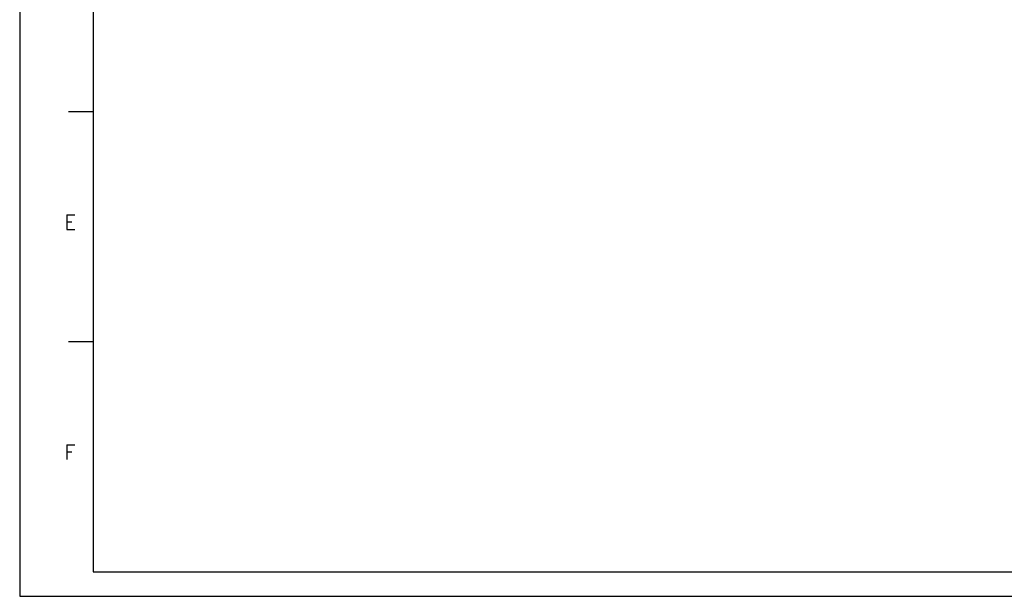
# Model space of a CAD drawing. Header units: millimetres. Extents: x 0 to 841, y 0 to 594.
# Tile 1 of 28: x 0 to 402, y 0 to 236. Entities that reach past the tile are written whole.
import ezdxf

# ---------------------------------------------------------------- set-up
doc = ezdxf.new("R2010")
doc.units = ezdxf.units.MM
doc.header["$LTSCALE"] = 46.255
doc.layers.add('MRC-1002-LTE-JP_EU_2DDXF_FORMAT', color=7, linetype='CONTINUOUS')
doc.styles.add('TEXTSTYLE_3', font='txt_____.ttf')

msp = doc.modelspace()

# ---------------------------------------------------------------- linework, layer by layer
at = {"layer": 'MRC-1002-LTE-JP_EU_2DDXF_FORMAT', "color": 7, "linetype": 'Continuous'}
for p, q in [((0, 594), (0, 0)), ((0, 0), (841, 0))]:
    msp.add_line(p, q, dxfattribs=at)
at = {"layer": 'MRC-1002-LTE-JP_EU_2DDXF_FORMAT', "color": 1, "linetype": 'Continuous'}
for p, q in [((30.003, 574.055), (30.003, 10.001)), ((30.003, 198.019), (20.002, 198.019)), ((30.003, 104.01), (20.002, 104.01)), ((30.003, 10.001), (830.079, 10.001))]:
    msp.add_line(p, q, dxfattribs=at)

# ---------------------------------------------------------------- texts
at = {"layer": 'MRC-1002-LTE-JP_EU_2DDXF_FORMAT', "color": 7, "linetype": 'Continuous', "char_height": 6.001, "width": 6.00057, "attachment_point": 1, "line_spacing_factor": 0.9, "style": 'TEXTSTYLE_3'}
for s, insert in [('E', (18.203, 155.889)), ('F', (18.203, 61.88)), ('F', (18.203, 61.88))]:
    msp.add_mtext(s, dxfattribs=dict(at, insert=insert))

doc.saveas('drawing.dxf')
